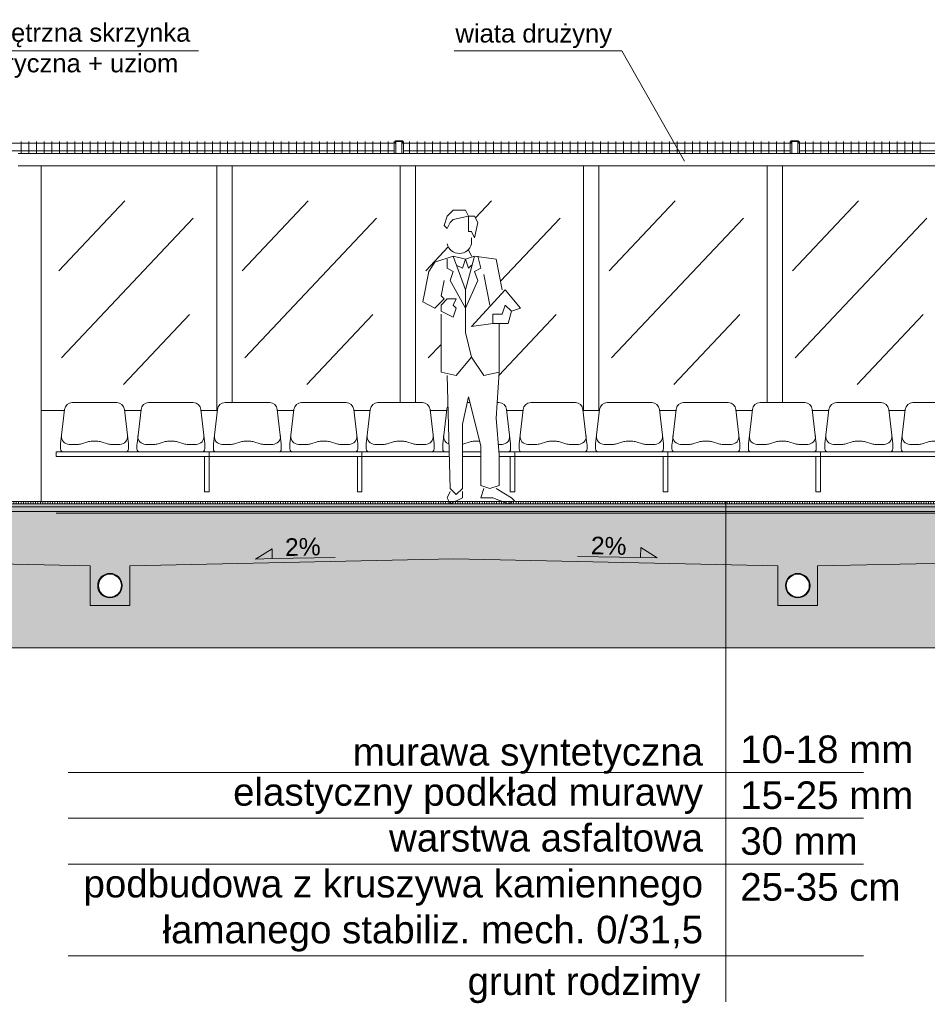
# Model space of a CAD drawing. Header units: millimetres. Extents: x 1962 to 3194, y -795 to -219.
# Tile 220 of 256: x 2656.82 to 2662.75, y -479.09 to -472.65. Entities that reach past the tile are written whole.
import ezdxf

# ---------------------------------------------------------------- set-up
doc = ezdxf.new("R2010")
doc.units = ezdxf.units.MM
doc.layers.get('Defpoints').update_dxf_attribs({"lineweight": 9})
for name, color, linetype, lineweight in [('A_elewacje kolorystyka', 252, 'Continuous', 9), ('A_flagi przekrojowe', 92, 'Continuous', 9), ('A_hatch przekroje', 125, 'Continuous', 9), ('A_koty wysokośc.', 53, 'Continuous', 9), ('A_ludzie', 53, 'Continuous', 9), ('A_obiekty trybuny', 126, 'Continuous', 9), ('A_ogrodzenie 2_4m', 45, 'Continuous', 9), ('A_przekrojowe', 42, 'Continuous', 9), ('A_widok', 142, 'Continuous', 9)]:
    doc.layers.add(name, color=color, linetype=linetype, lineweight=lineweight)
doc.styles.get("Standard").update_dxf_attribs({"font": 'arial.ttf'})

# ---------------------------------------------------------------- blocks, each defined once
blk = doc.blocks.new('zw$86DC')
at = {"layer": 'A_obiekty trybuny'}
for p, q in [((0.104, 0.7225), (0.396, 0.7225)), ((0.604, 0.7225), (0.896, 0.7225)), ((0.0281, 0.4529), (0.0543, 0.6783)), ((0.4719, 0.4529), (0.4457, 0.6783)), ((0.5281, 0.4529), (0.5543, 0.6783)), ((0.9719, 0.4529), (0.9457, 0.6783)), ((0.2131, 0.468), (0.1589, 0.452)), ((0.2728, 0.47), (0.2272, 0.47)), ((0.3411, 0.452), (0.2869, 0.468)), ((0.7131, 0.468), (0.6589, 0.452)), ((0.7728, 0.47), (0.7272, 0.47)), ((0.8411, 0.452), (0.7869, 0.468)), ((0, 0.4), (0, 0.37)), ((0, 0.4), (1, 0.4)), ((0.0278, 0.42), (0.0278, 0.4471)), ((0.4522, 0.4), (0.0478, 0.4)), ((0.1448, 0.45), (0.0839, 0.45)), ((0.4161, 0.45), (0.3552, 0.45)), ((0.4722, 0.42), (0.4722, 0.4471)), ((0.5278, 0.42), (0.5278, 0.4471)), ((0.5478, 0.4), (0.9522, 0.4)), ((0.9522, 0.4), (0.5478, 0.4)), ((0.6448, 0.45), (0.5839, 0.45)), ((0.9161, 0.45), (0.8552, 0.45)), ((0.9722, 0.42), (0.9722, 0.4471)), ((1, 0.4), (1, 0.1389)), ((0, 0.37), (1, 0.37)), ((0.97, 0.37), (0.97, 0.1389)), ((0.97, 0.1389), (1, 0.1389))]:
    blk.add_line(p, q, dxfattribs=at)
for centre, radius, start, end in [((0.104, 0.6725), 0.05, 90, 173.37566), ((0.396, 0.6725), 0.05, 6.62434, 90), ((0.604, 0.6725), 0.05, 90, 173.37566), ((0.896, 0.6725), 0.05, 6.62434, 90), ((0.0778, 0.4471), 0.05, 173.37566, 180), ((0.0839, 0.5), 0.05, 173.37566, 270), ((0.1448, 0.5), 0.05, 270, 286.38017), ((0.2272, 0.42), 0.05, 90, 106.38017), ((0.2728, 0.42), 0.05, 73.61983, 90), ((0.3552, 0.5), 0.05, 253.61983, 270), ((0.4161, 0.5), 0.05, 270, 6.62434), ((0.4222, 0.4471), 0.05, 0, 6.62434), ((0.5778, 0.4471), 0.05, 173.37566, 180), ((0.5839, 0.5), 0.05, 173.37566, 270), ((0.6448, 0.5), 0.05, 270, 286.38017), ((0.7272, 0.42), 0.05, 90, 106.38017), ((0.7728, 0.42), 0.05, 73.61983, 90), ((0.8552, 0.5), 0.05, 253.61983, 270), ((0.9161, 0.5), 0.05, 270, 6.62434), ((0.9222, 0.4471), 0.05, 0, 6.62434), ((0.0478, 0.42), 0.02, 180, 270), ((0.4522, 0.42), 0.02, 270, 360), ((0.5478, 0.42), 0.02, 180, 270), ((0.9522, 0.42), 0.02, 270, 360)]:
    blk.add_arc(centre, radius, start, end, dxfattribs=at)
at = {"layer": 'Defpoints'}
blk.add_line((1, 0), (0, 0), dxfattribs=at)
blk = doc.blocks.new('zw$572')
at = {"layer": 'A_koty wysokośc.'}
h = blk.add_hatch(color=256, dxfattribs=at)
h.dxf.hatch_style = 1
h.paths.add_polyline_path([(0.1205, 0.0716), (0, 0), (0.1205, 0)])
blk.add_line((0.1205, 0), (0.5785, 0), dxfattribs=at)
blk.add_lwpolyline([(0.1205, 0), (0.1205, 0.0716), (0, 0), (0.1205, 0)], close=True, dxfattribs=at)
blk = doc.blocks.new('zw$607D')
at = {"layer": 'A_hatch przekroje'}
h = blk.add_hatch(dxfattribs=at)
h.set_pattern_fill('LINE', color=256, scale=0.005, angle=114.97819, style=2)
h.set_pattern_definition([(90, (-163.449078, -3.115186), (-0.015875, -1e-15), [])])
h.paths.add_polyline_path([(-24.2693, 0.34), (-24.2692, 0.355), (-54.7694, 0.416), (-95.1692, 0.416), (-125.6693, 0.355), (-125.6693, 0.34), (-95.1693, 0.401), (-54.7693, 0.401)])
h = blk.add_hatch(color=251, dxfattribs=at)
h.dxf.hatch_style = 2
h.paths.add_polyline_path([(-24.2693, 0.34), (-24.2693, 0.32), (-54.7694, 0.381), (-95.1692, 0.381), (-125.6693, 0.32), (-125.6693, 0.34), (-95.1693, 0.401), (-54.7693, 0.401)])
h = blk.add_hatch(dxfattribs=at)
h.set_pattern_fill('EARTH2', color=256, scale=0.03, angle=69.97819, style=2)
h.set_pattern_definition([(225, (-78.4693, 4.5083), (1e-16, -1.077631), [0.3429, -0.4191]), (225, (-78.2268, 4.2658), (1e-16, -1.077631), [0.3429, -0.4191]), (225, (-78.2861, 4.3251), (1e-16, -1.077631), [0.35052, -0.41148]), (225, (-78.34535, 4.3843), (1e-16, -1.077631), [0.35052, -0.41148]), (225, (-78.4046, 4.4436), (1e-16, -1.077631), [0.35052, -0.41148]), (225, (-78.4046, 4.9824), (1e-16, -1.077631), [0.3429, -0.4191]), (225, (-78.34535, 4.92315), (1e-16, -1.077631), [0.3429, -0.4191]), (225, (-78.2861, 4.8639), (1e-16, -1.077631), [0.3429, -0.4191]), (225, (-78.2268, 4.8046), (1e-16, -1.077631), [0.3429, -0.4191]), (225, (-78.4693, 5.0471), (1e-16, -1.077631), [0.3429, -0.4191]), (315, (-78.98654, 4.5298), (1.077631, 0), [0.3429, -0.4191]), (315, (-78.7387, 4.7777), (1.077631, 0), [0.3429, -0.4191]), (315, (-78.80334, 4.713), (1.077631, 0), [0.3429, -0.4191]), (315, (-78.8626, 4.65374), (1.077631, 0), [0.3429, -0.4191]), (315, (-78.9219, 4.5945), (1.077631, 0), [0.3429, -0.4191]), (315, (-78.3831, 4.5945), (1.077631, 0), [0.35052, -0.41148]), (315, (-78.3238, 4.65374), (1.077631, 0), [0.35052, -0.41148]), (315, (-78.2645, 4.713), (1.077631, 0), [0.35052, -0.41148]), (315, (-78.1999, 4.7777), (1.077631, 0), [0.3429, -0.4191]), (315, (-78.4423, 4.5352), (1.077631, 0), [0.3429, -0.4191])])
h.paths.add_polyline_path([(-131.3806, -0.9503), (-128.5486, -0.9503), (-128.1695, -0.6713), (-127.4013, -0.6606), (-127.1193, -0.9285), (-126.3193, -0.9285), (-125.7914, -0.54), (-24.0282, -0.54), (-23.6193, -0.9285), (-22.8193, -0.9285), (-22.4739, -0.6743), (-5.3893, -1.0103), (-4.8842, -0.5), (-0.6149, -0.5), (-0.12, 0), (-5.9893, 0), (-5.9893, 0.02), (-6.0693, 0.02), (-6.0693, -0.03), (-6.2693, -0.03), (-6.2693, -0.11), (-6.0693, -0.11), (-6.0693, -0.16), (-6.0693, -0.28), (-6.0978, -0.2995), (-6.1093, -0.36), (-5.8893, -0.36), (-5.8893, -0.5003), (-6.2585, -0.5003), (-24.3693, -0.1369), (-24.3693, -0.04), (-24.1093, -0.04), (-24.1093, 0.09), (-24.2093, 0.24), (-24.2093, 0.34), (-24.2693, 0.34), (-24.2693, 0.24), (-24.3693, 0.09), (-24.3693, 0.0473), (-26.8255, -0.004), (-26.8255, -0.264), (-27.0855, -0.264), (-27.0855, -0.004), (-30.3119, 0.0634), (-33.5384, -0.004), (-33.5384, -0.264), (-33.7984, -0.264), (-33.7984, -0.004), (-35.9184, 0.0403), (-38.0384, -0.004), (-38.0384, -0.264), (-38.2984, -0.264), (-38.2984, -0.004), (-40.4184, 0.0403), (-42.5384, -0.004), (-42.5384, -0.264), (-42.7984, -0.264), (-42.7984, -0.004), (-44.9184, 0.0403), (-47.0384, -0.004), (-47.0384, -0.264), (-47.2984, -0.264), (-47.2984, -0.004), (-49.4184, 0.0403), (-51.5384, -0.004), (-51.5384, -0.264), (-51.7984, -0.264), (-51.7984, -0.004), (-53.9184, 0.0403), (-56.0384, -0.004), (-56.0384, -0.264), (-56.2984, -0.264), (-56.2984, -0.004), (-58.4184, 0.0403), (-60.5384, -0.004), (-60.5384, -0.264), (-60.7984, -0.264), (-60.7984, -0.004), (-62.9184, 0.0403), (-65.0384, -0.004), (-65.0384, -0.264), (-65.2984, -0.264), (-65.2984, -0.004), (-67.4184, 0.0403), (-69.5384, -0.004), (-69.5384, -0.264), (-69.7984, -0.264), (-69.7984, -0.004), (-71.9184, 0.0403), (-74.0384, -0.004), (-74.0384, -0.264), (-74.2984, -0.264), (-74.2984, -0.004), (-76.4184, 0.0403), (-78.5384, -0.004), (-78.5384, -0.264), (-78.7984, -0.264), (-78.7984, -0.004), (-80.9184, 0.0403), (-83.0384, -0.004), (-83.0384, -0.264), (-83.2984, -0.264), (-83.2984, -0.004), (-85.4184, 0.0403), (-87.5384, -0.004), (-87.5384, -0.264), (-87.7984, -0.264), (-87.7984, -0.004), (-89.9184, 0.0403), (-92.0384, -0.004), (-92.0384, -0.264), (-92.2984, -0.264), (-92.2984, -0.004), (-94.4184, 0.0403), (-96.5384, -0.004), (-96.5384, -0.264), (-96.7984, -0.264), (-96.7984, -0.004), (-98.9184, 0.0403), (-101.0384, -0.004), (-101.0384, -0.264), (-101.2984, -0.264), (-101.2984, -0.004), (-103.4184, 0.0403), (-105.5384, -0.004), (-105.5384, -0.264), (-105.7984, -0.264), (-105.7984, -0.004), (-107.9184, 0.0403), (-110.0384, -0.004), (-110.0384, -0.264), (-110.2984, -0.264), (-110.2984, -0.004), (-112.4184, 0.0403), (-114.5384, -0.004), (-114.5384, -0.264), (-114.7984, -0.264), (-114.7984, -0.004), (-116.9184, 0.0403), (-119.0384, -0.004), (-119.0384, -0.264), (-119.2984, -0.264), (-119.2984, -0.004), (-121.4184, 0.0403), (-123.5384, -0.004), (-123.5384, -0.264), (-123.7984, -0.264), (-123.7984, -0.004), (-125.5693, 0.033), (-125.5693, 0.09), (-125.6693, 0.24), (-125.6693, 0.34), (-125.7293, 0.34), (-125.7293, 0.24), (-125.8293, 0.09), (-125.8293, 0.0384), (-125.8293, -0.04), (-125.5693, -0.04), (-125.5693, -0.1369), (-128.1493, -0.1829), (-128.1493, -0.08), (-127.9293, -0.08), (-127.9408, -0.0195), (-127.9693, 0), (-127.9693, 0.3), (-128.0493, 0.3), (-128.0493, 0.27), (-132.6493, 0.27)])
h.paths.add_polyline_path([(-128.1493, -0.08), (-128.1093, 0.2), (-128.0493, 0.2), (-128.0493, 0), (-128.0493, -0.0195), (-127.9408, -0.0195), (-127.9293, -0.08)], flags=16)
h = blk.add_hatch(dxfattribs=at)
h.set_pattern_fill('CONC', color=256, scale=0.005, angle=324.97819, style=2)
h.set_pattern_definition([(300, (-163.31836, -3.17903), (0.10998523, 0.0635), [0, -0.127]), (300, (-163.35622, -3.20236), (0.10998523, 0.0635), [0, -0.127]), (300, (-163.29493, -3.17137), (0.10998523, 0.0635), [0, -0.127]), (278.1986, (-163.36204, -3.13386), (0.080514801, -0.393455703), [0.01367828, -0.67023767]), (156.8699, (-163.36009, -3.147398), (0.410470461, -0.202955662), [0.00635, -0.62865]), (70.6013, (-163.36593, -3.144904), (-0.342411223, -0.9309261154), [0.01170876, -1.15917332]), (146.5651, (-163.400083, -3.11623), (-0.173485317, 0.04648505), [0.00283985, -0.28114079]), (266.3099, (-163.402453, -3.114664), (0.017014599, -0.283470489), [0.00457911, -0.45332599]), (48.4349, (-163.402748, -3.119233), (0.156470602, 0.236985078), [0.00401612, -0.39759318]), (165, (-163.37044, -3.19297), (-0.10998526, -0.06350002), [0.0053881, -0.17421695]), (300, (-163.37565, -3.19157), (0.17348523, -0.04648523), [0.00762, -0.11938]), (75, (-163.37184, -3.19817), (-0.06350002, 0.10998526), [0.0053881, -0.17421695]), (191.5651, (-163.30767, -3.13913), (0.283470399, 0.017014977), [0.00401612, -0.39759318]), (300, (-163.3116, -3.13994), (0.17348523, -0.04648523), [0.00635, -0.12065]), (83.1301, (-163.30843, -3.145435), (0.0294704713, 0.4569556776), [0.00635, -0.62865]), (153.6901, (-163.340226, -3.080204), (0.236985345, -0.156470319), [0.00457911, -0.45332599]), (281.5651, (-163.34433, -3.078174), (-0.017014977, 0.283470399), [0.00803224, -0.39357706]), (66.8699, (-163.34272, -3.086043), (-0.202955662, -0.410470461), [0.00635, -0.62865]), (300, (-163.32621, -3.11464), (0.10998523, 0.0635), [0, -0.127]), (300, (-163.37195, -3.10145), (0.10998523, 0.0635), [0, -0.127]), (300, (-163.39487, -3.15574), (0.10998523, 0.0635), [0, -0.127]), (300, (-163.34363, -3.16576), (0.10998523, 0.0635), [0, -0.127]), (300, (-163.34334, -3.12306), (0.10998523, 0.0635), [0, -0.127]), (300, (-163.35401, -3.09696), (0.10998523, 0.0635), [0, -0.127]), (300, (-163.3549, -3.11067), (0.10998523, 0.0635), [0, -0.127]), (300, (-163.38383, -3.12151), (0.10998523, 0.0635), [0, -0.127]), (300, (-163.39467, -3.09258), (0.10998523, 0.0635), [0, -0.127]), (300, (-163.36874, -3.07907), (0.10998523, 0.0635), [0, -0.127]), (300, (-163.34645, -3.0618), (0.10998523, 0.0635), [0, -0.127]), (300, (-163.32237, -3.09336), (0.10998523, 0.0635), [0, -0.127]), (300, (-163.304, -3.11501), (0.10998523, 0.0635), [0, -0.127]), (300, (-163.28617, -3.15605), (0.10998523, 0.0635), [0, -0.127]), (300, (-163.33551, -3.14934), (0.10998523, 0.0635), [0, -0.127]), (300, (-163.32206, -3.12691), (0.10998523, 0.0635), [0, -0.127]), (300, (-163.36977, -3.16619), (0.10998523, 0.0635), [0, -0.127]), (300, (-163.39432, -3.13637), (0.10998523, 0.0635), [0, -0.127]), (300, (-163.39947, -3.18333), (0.10998523, 0.0635), [0, -0.127]), (300, (-163.41383, -3.14323), (0.10998523, 0.0635), [0, -0.127]), (300, (-163.43744, -3.10994), (0.10998523, 0.0635), [0, -0.127]), (300, (-163.43532, -3.12631), (0.10998523, 0.0635), [0, -0.127]), (300, (-163.41929, -3.11852), (0.10998523, 0.0635), [0, -0.127]), (300, (-163.39434, -3.20237), (0.10998523, 0.0635), [0, -0.127]), (300, (-163.34163, -3.18953), (0.10998523, 0.0635), [0, -0.127]), (300, (-163.31181, -3.16498), (0.10998523, 0.0635), [0, -0.127]), (300, (-163.42021, -3.16011), (0.10998523, 0.0635), [0, -0.127])])
h.paths.add_polyline_path([(-24.2693, 0.29), (-24.2693, 0.32), (-54.7694, 0.381), (-95.1692, 0.381), (-125.6693, 0.32), (-125.6692, 0.29), (-95.1693, 0.351), (-54.7693, 0.351)])
h = blk.add_hatch(dxfattribs=at)
h.set_pattern_fill('CONCRE', color=256, scale=0.008, angle=245.02181, style=2)
h.set_pattern_definition([(220.0436, (-78.46928, 3.991), (-0.0248279, -0.28629365), [0.0254, -0.1778]), (310.0436, (-78.46928, 3.991), (0.28629365, -0.0248279), [0.0254, -0.1778]), (355.0436, (-78.48872, 3.97466), (0.15556077, 0.1307329), [0.035921, -0.2514472]), (220.0436, (-78.41518, 3.88716), (-0.0248279, -0.28629365), [0.0254, -0.1778]), (265.0436, (-78.43308, 3.88871), (0.1307329, -0.15556077), [0.0179605, -0.2694077]), (355.0436, (-78.43308, 3.88871), (0.15556077, 0.1307329), [0.0179605, -0.2694077]), (220.0436, (-78.44084, 3.79924), (-0.0248279, -0.28629365), [0.035921, -0.167279]), (265.0436, (-78.44084, 3.79924), (0.1307329, -0.15556077), [0.0254, -0.2619682]), (355.0436, (-78.46834, 3.77613), (0.15556077, 0.1307329), [0.0254, -0.2619682]), (310.0436, (-78.54354, 3.86223), (0.28629365, -0.0248279), [0.0254, -0.1778]), (265.0436, (-78.54354, 3.86223), (0.1307329, -0.15556077), [0.0179605, -0.2694077]), (355.0436, (-78.5451, 3.84434), (0.15556077, 0.1307329), [0.0179605, -0.2694077]), (220.0436, (-78.45604, 3.93577), (-0.0248279, -0.28629365), [0.0127, -0.17018]), (220.0436, (-78.54003, 3.79883), (-0.0248279, -0.28629365), [0.0127, -0.17018]), (310.0436, (-78.47507, 3.82024), (0.28629365, -0.0248279), [0.0127, -0.17018]), (355.0436, (-78.56805, 3.8914), (0.15556077, 0.1307329), [0.0179605, -0.2694077]), (355.0436, (-78.41012, 3.84165), (0.15556077, 0.1307329), [0.0179605, -0.2694077]), (265.0436, (-78.4993, 3.87868), (0.1307329, -0.15556077), [0.0179605, -0.2694077]), (310.0436, (-78.5064, 3.92662), (0.28629365, -0.0248279), [0.003175, -0.200025]), (310.0436, (-78.45855, 3.85486), (0.28629365, -0.0248279), [0.003175, -0.200025]), (310.0436, (-78.509, 3.76684), (0.28629365, -0.0248279), [0.003175, -0.200025]), (310.0436, (-78.58088, 3.84744), (0.28629365, -0.0248279), [0.003175, -0.200025])])
h.paths.add_polyline_path([(-125.6693, 0.24), (-125.6693, 0.29), (-95.1693, 0.351), (-54.7693, 0.351), (-24.2693, 0.29), (-24.2693, 0.24), (-24.3693, 0.09), (-24.3693, 0.0473), (-26.8255, -0.004), (-26.8255, -0.264), (-27.0855, -0.264), (-27.0855, -0.004), (-30.3119, 0.0634), (-33.5384, -0.004), (-33.5384, -0.264), (-33.7984, -0.264), (-33.7984, -0.004), (-35.9184, 0.0403), (-38.0384, -0.004), (-38.0384, -0.264), (-38.2984, -0.264), (-38.2984, -0.004), (-40.4184, 0.0403), (-42.5384, -0.004), (-42.5384, -0.264), (-42.7984, -0.264), (-42.7984, -0.004), (-44.9184, 0.0403), (-47.0384, -0.004), (-47.0384, -0.264), (-47.2984, -0.264), (-47.2984, -0.004), (-49.4184, 0.0403), (-51.5384, -0.004), (-51.5384, -0.264), (-51.7984, -0.264), (-51.7984, -0.004), (-53.9184, 0.0403), (-56.0384, -0.004), (-56.0384, -0.264), (-56.2984, -0.264), (-56.2984, -0.004), (-58.4184, 0.0403), (-60.5384, -0.004), (-60.5384, -0.264), (-60.7984, -0.264), (-60.7984, -0.004), (-62.9184, 0.0403), (-65.0384, -0.004), (-65.0384, -0.264), (-65.2984, -0.264), (-65.2984, -0.004), (-67.4184, 0.0403), (-69.5384, -0.004), (-69.5384, -0.264), (-69.7984, -0.264), (-69.7984, -0.004), (-71.9184, 0.0403), (-74.0384, -0.004), (-74.0384, -0.264), (-74.2984, -0.264), (-74.2984, -0.004), (-76.4184, 0.0403), (-78.5384, -0.004), (-78.5384, -0.264), (-78.7984, -0.264), (-78.7984, -0.004), (-80.9184, 0.0403), (-83.0384, -0.004), (-83.0384, -0.264), (-83.2984, -0.264), (-83.2984, -0.004), (-85.4184, 0.0403), (-87.5384, -0.004), (-87.5384, -0.264), (-87.7984, -0.264), (-87.7984, -0.004), (-89.9184, 0.0403), (-92.0384, -0.004), (-92.0384, -0.264), (-92.2984, -0.264), (-92.2984, -0.004), (-94.4184, 0.0403), (-96.5384, -0.004), (-96.5384, -0.264), (-96.7984, -0.264), (-96.7984, -0.004), (-98.9184, 0.0403), (-101.0384, -0.004), (-101.0384, -0.264), (-101.2984, -0.264), (-101.2984, -0.004), (-103.4184, 0.0403), (-105.5384, -0.004), (-105.5384, -0.264), (-105.7984, -0.264), (-105.7984, -0.004), (-107.9184, 0.0403), (-110.0384, -0.004), (-110.0384, -0.264), (-110.2984, -0.264), (-110.2984, -0.004), (-112.4184, 0.0403), (-114.5384, -0.004), (-114.5384, -0.264), (-114.7984, -0.264), (-114.7984, -0.004), (-116.9184, 0.0403), (-119.0384, -0.004), (-119.0384, -0.264), (-119.2984, -0.264), (-119.2984, -0.004), (-121.4184, 0.0403), (-123.5384, -0.004), (-123.5384, -0.264), (-123.7984, -0.264), (-123.7984, -0.004), (-125.5693, 0.033), (-125.5693, 0.09)])
h.paths.add_polyline_path([(-65.0958, -0.1002, 1), (-65.2409, -0.1678, 1)], flags=16)
edge = h.paths.add_edge_path()
edge.add_arc((-26.9555, -0.134), 0.08, 24.97819, 384.97819)
edge = h.paths.add_edge_path()
edge.add_arc((-33.6684, -0.134), 0.08, 24.97819, 384.97819)
edge = h.paths.add_edge_path()
edge.add_arc((-38.1684, -0.134), 0.08, 24.97819, 384.97819)
edge = h.paths.add_edge_path()
edge.add_arc((-42.6684, -0.134), 0.08, 24.97819, 384.97819)
edge = h.paths.add_edge_path()
edge.add_arc((-47.1684, -0.134), 0.08, 24.97819, 384.97819)
edge = h.paths.add_edge_path()
edge.add_arc((-51.6684, -0.134), 0.08, 24.97819, 384.97819)
edge = h.paths.add_edge_path()
edge.add_arc((-56.1684, -0.134), 0.08, 24.97819, 384.97819)
edge = h.paths.add_edge_path()
edge.add_arc((-60.6684, -0.134), 0.08, 24.97819, 384.97819)
edge = h.paths.add_edge_path()
edge.add_arc((-65.1684, -0.134), 0.08, 24.97819, 384.97819)
edge = h.paths.add_edge_path()
edge.add_arc((-69.6684, -0.134), 0.08, 24.97819, 384.97819)
edge = h.paths.add_edge_path()
edge.add_arc((-74.1684, -0.134), 0.08, 24.97819, 384.97819)
edge = h.paths.add_edge_path()
edge.add_arc((-78.6684, -0.134), 0.08, 24.97819, 384.97819)
edge = h.paths.add_edge_path()
edge.add_arc((-83.1684, -0.134), 0.08, 24.97819, 384.97819)
edge = h.paths.add_edge_path()
edge.add_arc((-87.6684, -0.134), 0.08, 24.97819, 384.97819)
edge = h.paths.add_edge_path()
edge.add_arc((-92.1684, -0.134), 0.08, 24.97819, 384.97819)
edge = h.paths.add_edge_path()
edge.add_arc((-96.6684, -0.134), 0.08, 24.97819, 384.97819)
edge = h.paths.add_edge_path()
edge.add_arc((-101.1684, -0.134), 0.08, 24.97819, 384.97819)
edge = h.paths.add_edge_path()
edge.add_arc((-105.6684, -0.134), 0.08, 24.97819, 384.97819)
edge = h.paths.add_edge_path()
edge.add_arc((-110.1684, -0.134), 0.08, 24.97819, 384.97819)
edge = h.paths.add_edge_path()
edge.add_arc((-114.6684, -0.134), 0.08, 24.97819, 384.97819)
edge = h.paths.add_edge_path()
edge.add_arc((-119.1684, -0.134), 0.08, 24.97819, 384.97819)
edge = h.paths.add_edge_path()
edge.add_arc((-123.6684, -0.134), 0.08, 24.97819, 384.97819)
at = {"layer": 'A_flagi przekrojowe'}
for p, q in [((-65.638, 0.416), (-65.638, -2.8553)), ((-64.738, -1.3553), (-69.9421, -1.3553)), ((-64.738, -1.6553), (-69.9421, -1.6553)), ((-64.738, -1.9553), (-69.9421, -1.9553)), ((-64.738, -2.5553), (-69.9421, -2.5553))]:
    blk.add_line(p, q, dxfattribs=at)
for points in [[(-71.9044, 1.0781), (-70.7824, 3.3634), (-69.0893, 3.3634)], [(-65.9103, 2.6427), (-66.3197, 3.3634), (-67.4157, 3.3634)]]:
    blk.add_lwpolyline(points, dxfattribs=at)
at = {"layer": 'A_hatch przekroje'}
blk.add_line((-95.1692, 0.416), (-54.7694, 0.416), dxfattribs=at)
blk.add_lwpolyline([(-132.6493, 0.27), (-131.3806, -0.9503), (-128.5486, -0.9503), (-128.1695, -0.6713), (-127.4013, -0.6606), (-127.1193, -0.9285), (-126.3193, -0.9285), (-125.7914, -0.54), (-24.0282, -0.54), (-23.6193, -0.9285), (-22.8193, -0.9285), (-22.4739, -0.6743), (-5.3893, -1.0103), (-4.8842, -0.5), (-0.6149, -0.5), (-0.12, 0)], dxfattribs=at)
at = {"layer": 'A_ludzie'}
for p, q in [((-67.4223, 2.321), (-67.4623, 2.281)), ((-67.3423, 2.321), (-67.4223, 2.321)), ((-67.3223, 2.281), (-67.3423, 2.321)), ((-67.4623, 2.281), (-67.4823, 2.221)), ((-67.4423, 2.241), (-67.4223, 2.261)), ((-67.4223, 2.261), (-67.3223, 2.281)), ((-67.3223, 2.181), (-67.3223, 2.281)), ((-67.3223, 2.281), (-67.2823, 2.281)), ((-67.2823, 2.281), (-67.2623, 2.241)), ((-67.4823, 2.221), (-67.4623, 2.201)), ((-67.4623, 2.201), (-67.4423, 2.241)), ((-67.2623, 2.241), (-67.2823, 2.141)), ((-67.3023, 2.181), (-67.3223, 2.181)), ((-67.2823, 2.141), (-67.3023, 2.181)), ((-67.3023, 2.101), (-67.3023, 2.141)), ((-67.3223, 2.061), (-67.3023, 2.021)), ((-67.4223, 2.021), (-67.5423, 1.981)), ((-67.4623, 2.001), (-67.4623, 1.941)), ((-67.4223, 2.021), (-67.3423, 2.001)), ((-67.4223, 2.021), (-67.3423, 1.801)), ((-67.3423, 2.001), (-67.3623, 1.941)), ((-67.3423, 2.001), (-67.2823, 2.021)), ((-67.3423, 1.801), (-67.2823, 2.021)), ((-67.3423, 2.001), (-67.3223, 1.941)), ((-67.2823, 2.021), (-67.1423, 2.001)), ((-67.2423, 1.941), (-67.2623, 2.021)), ((-67.1423, 2.001), (-67.1023, 1.801)), ((-67.5423, 1.981), (-67.5823, 1.921)), ((-67.4623, 1.941), (-67.4223, 1.921)), ((-67.3623, 1.941), (-67.4023, 1.961)), ((-67.3223, 1.941), (-67.3023, 1.961)), ((-67.2823, 1.921), (-67.2423, 1.941)), ((-67.5823, 1.921), (-67.6223, 1.721)), ((-67.4223, 1.921), (-67.4423, 1.861)), ((-67.2623, 1.861), (-67.2823, 1.921)), ((-67.2223, 1.901), (-67.1823, 1.701)), ((-67.5023, 1.761), (-67.4823, 1.861)), ((-67.4423, 1.861), (-67.3423, 1.681)), ((-67.3423, 1.681), (-67.2623, 1.861)), ((-67.5423, 1.681), (-67.4823, 1.741)), ((-67.4823, 1.741), (-67.5023, 1.761)), ((-67.4623, 1.741), (-67.5023, 1.701)), ((-67.4023, 1.741), (-67.4623, 1.741)), ((-67.4223, 1.701), (-67.4023, 1.741)), ((-67.3423, 1.801), (-67.3423, 1.521)), ((-67.0823, 1.801), (-67.3023, 1.561)), ((-66.9823, 1.681), (-67.0823, 1.801)), ((-67.6223, 1.721), (-67.5423, 1.681)), ((-67.5023, 1.701), (-67.5023, 1.661)), ((-67.4023, 1.681), (-67.4223, 1.701)), ((-67.4223, 1.621), (-67.4023, 1.681)), ((-67.1023, 1.641), (-67.0823, 1.701)), ((-67.0823, 1.701), (-67.0423, 1.661)), ((-67.0423, 1.661), (-66.9823, 1.681)), ((-67.5023, 1.661), (-67.4223, 1.621)), ((-67.5023, 1.261), (-67.5023, 1.641)), ((-67.1023, 1.641), (-67.1623, 1.641)), ((-67.1623, 1.581), (-67.1623, 1.641)), ((-67.0423, 1.661), (-67.0623, 1.581)), ((-67.3023, 1.561), (-67.1623, 1.581)), ((-67.0623, 1.581), (-67.1623, 1.581)), ((-67.1223, 1.581), (-67.1223, 1.421)), ((-67.3423, 1.521), (-67.3023, 1.361)), ((-67.1223, 1.421), (-67.1223, 1.361)), ((-67.4023, 1.241), (-67.3023, 1.361)), ((-67.3023, 1.361), (-67.2223, 1.241)), ((-67.1223, 1.261), (-67.1223, 1.361)), ((-67.5023, 1.261), (-67.4023, 1.241)), ((-67.4423, 0.501), (-67.4623, 1.241)), ((-67.2223, 1.241), (-67.1223, 1.261)), ((-67.1423, 0.961), (-67.1223, 1.261)), ((-67.3223, 1.101), (-67.3623, 0.921)), ((-67.2423, 0.781), (-67.3223, 1.101)), ((-67.3623, 0.921), (-67.3623, 0.501)), ((-67.1223, 0.721), (-67.1423, 0.961)), ((-67.2423, 0.521), (-67.2423, 0.781)), ((-67.1223, 0.521), (-67.1223, 0.721)), ((-67.2423, 0.521), (-67.1823, 0.501)), ((-67.1823, 0.501), (-67.1223, 0.521)), ((-67.4423, 0.481), (-67.4623, 0.441)), ((-67.4023, 0.461), (-67.4423, 0.501)), ((-67.3623, 0.501), (-67.4023, 0.461)), ((-67.3623, 0.441), (-67.3623, 0.481)), ((-67.2223, 0.501), (-67.2423, 0.441)), ((-67.0423, 0.441), (-67.1423, 0.501)), ((-67.4623, 0.441), (-67.4423, 0.401)), ((-67.4423, 0.401), (-67.3623, 0.441)), ((-67.2423, 0.441), (-67.1823, 0.441)), ((-67.1823, 0.441), (-67.1623, 0.441)), ((-67.1623, 0.441), (-67.0623, 0.401)), ((-67.0623, 0.401), (-67.0223, 0.421)), ((-67.0223, 0.421), (-67.0423, 0.441))]:
    blk.add_line(p, q, dxfattribs=at)
blk.add_arc((-67.3823, 2.121), 0.0825, 194.03624, 345.96376, dxfattribs=at)
at = {"layer": 'A_obiekty trybuny'}
for p, q in [((-69.5715, 2.3822), (-70.0027, 1.925)), ((-68.3715, 2.3822), (-68.8027, 1.925)), ((-67.1715, 2.3822), (-67.277, 2.2704)), ((-65.9715, 2.3822), (-66.4027, 1.925)), ((-64.7715, 2.3822), (-65.2027, 1.925)), ((-69.1236, 2.2691), (-69.986, 1.3546)), ((-67.9236, 2.2691), (-68.786, 1.3546)), ((-66.7236, 2.2691), (-67.1133, 1.8559)), ((-65.5236, 2.2691), (-66.386, 1.3546)), ((-64.3236, 2.2691), (-65.186, 1.3546)), ((-67.4549, 2.0818), (-67.6027, 1.925)), ((-69.1483, 1.6388), (-69.5795, 1.1815)), ((-67.9483, 1.6388), (-68.3795, 1.1815)), ((-66.7483, 1.6388), (-67.1237, 1.2407)), ((-65.5483, 1.6388), (-65.9795, 1.1815)), ((-64.3483, 1.6388), (-64.7795, 1.1815)), ((-67.5023, 1.4434), (-67.586, 1.3546)), ((-67.9153, 1.0625), (-67.6232, 1.0625)), ((-67.3309, 1.0625), (-67.3127, 1.0625)), ((-67.1356, 1.0625), (-67.1232, 1.0625)), ((-67.9912, 0.7929), (-67.965, 1.0183)), ((-67.5474, 0.7929), (-67.5736, 1.0183)), ((-67.4912, 0.7929), (-67.465, 1.0183)), ((-67.0474, 0.7929), (-67.0736, 1.0183)), ((-67.9915, 0.76), (-67.9915, 0.7871)), ((-67.8745, 0.79), (-67.9354, 0.79)), ((-67.8062, 0.808), (-67.8604, 0.792)), ((-67.7465, 0.81), (-67.7921, 0.81)), ((-67.6781, 0.792), (-67.7324, 0.808)), ((-67.6032, 0.79), (-67.664, 0.79)), ((-67.5471, 0.76), (-67.5471, 0.7871)), ((-67.4915, 0.76), (-67.4915, 0.7871)), ((-67.3062, 0.808), (-67.3604, 0.792)), ((-67.2496, 0.81), (-67.2921, 0.81)), ((-67.1032, 0.79), (-67.1281, 0.79)), ((-67.0471, 0.76), (-67.0471, 0.7871)), ((-68.0193, 0.74), (-68.0193, 0.71)), ((-68.0193, 0.74), (-67.4488, 0.74)), ((-68.0193, 0.71), (-67.448, 0.71)), ((-67.5671, 0.74), (-67.9715, 0.74)), ((-67.4715, 0.74), (-67.4488, 0.74)), ((-67.4488, 0.74), (-67.4715, 0.74)), ((-67.3623, 0.74), (-67.2423, 0.74)), ((-67.2423, 0.74), (-67.3623, 0.74)), ((-67.3623, 0.74), (-67.2423, 0.74)), ((-67.3623, 0.71), (-67.2423, 0.71)), ((-67.1239, 0.74), (-67.0671, 0.74)), ((-67.0671, 0.74), (-67.1239, 0.74)), ((-67.1239, 0.74), (-67.0193, 0.74)), ((-67.1223, 0.71), (-67.0193, 0.71)), ((-67.0493, 0.71), (-67.0493, 0.4789)), ((-67.0193, 0.74), (-67.0193, 0.4789)), ((-67.0493, 0.4789), (-67.0193, 0.4789))]:
    blk.add_line(p, q, dxfattribs=at)
for centre, radius, start, end in [((-67.9153, 1.0125), 0.05, 90, 173.37566), ((-67.6232, 1.0125), 0.05, 6.62434, 90), ((-67.4153, 1.0125), 0.05, 146.27125, 173.37566), ((-67.1232, 1.0125), 0.05, 6.62434, 90), ((-67.9354, 0.84), 0.05, 173.37566, 270), ((-67.6032, 0.84), 0.05, 270, 6.62434), ((-67.4354, 0.84), 0.05, 173.37566, 252.73245), ((-67.1032, 0.84), 0.05, 270, 6.62434), ((-67.9415, 0.7871), 0.05, 173.37566, 180), ((-67.8745, 0.84), 0.05, 270, 286.38017), ((-67.7921, 0.76), 0.05, 90, 106.38017), ((-67.7465, 0.76), 0.05, 73.61983, 90), ((-67.664, 0.84), 0.05, 253.61983, 270), ((-67.5971, 0.7871), 0.05, 0, 6.62434), ((-67.4415, 0.7871), 0.05, 173.37566, 180), ((-67.3745, 0.84), 0.05, 284.10523, 286.38017), ((-67.2921, 0.76), 0.05, 90, 106.38017), ((-67.0971, 0.7871), 0.05, 0, 6.62434), ((-67.9715, 0.76), 0.02, 180, 270), ((-67.5671, 0.76), 0.02, 270, 360), ((-67.4715, 0.76), 0.02, 180, 270), ((-67.0671, 0.76), 0.02, 270, 360)]:
    blk.add_arc(centre, radius, start, end, dxfattribs=at)
at = {"layer": 'A_ogrodzenie 2_4m'}
for p, q in [((-70.2482, 2.691), (-70.2482, 2.77)), ((-70.1982, 2.691), (-70.1982, 2.77)), ((-70.1482, 2.691), (-70.1482, 2.77)), ((-70.0982, 2.691), (-70.0982, 2.77)), ((-70.0482, 2.691), (-70.0482, 2.77)), ((-69.9982, 2.691), (-69.9982, 2.77)), ((-69.9482, 2.691), (-69.9482, 2.77)), ((-69.8982, 2.691), (-69.8982, 2.77)), ((-69.8482, 2.691), (-69.8482, 2.77)), ((-69.7982, 2.691), (-69.7982, 2.77)), ((-69.7482, 2.691), (-69.7482, 2.77)), ((-69.6982, 2.691), (-69.6982, 2.77)), ((-69.6482, 2.691), (-69.6482, 2.77)), ((-69.5982, 2.691), (-69.5982, 2.77)), ((-69.5482, 2.691), (-69.5482, 2.77)), ((-69.4982, 2.691), (-69.4982, 2.77)), ((-69.4482, 2.691), (-69.4482, 2.77)), ((-69.3982, 2.691), (-69.3982, 2.77)), ((-69.3482, 2.691), (-69.3482, 2.77)), ((-69.2982, 2.691), (-69.2982, 2.77)), ((-69.2482, 2.691), (-69.2482, 2.77)), ((-69.1982, 2.691), (-69.1982, 2.77)), ((-69.1482, 2.691), (-69.1482, 2.77)), ((-69.0982, 2.691), (-69.0982, 2.77)), ((-69.0482, 2.691), (-69.0482, 2.77)), ((-68.9982, 2.691), (-68.9982, 2.77)), ((-68.9482, 2.691), (-68.9482, 2.77)), ((-68.8982, 2.691), (-68.8982, 2.77)), ((-68.8482, 2.691), (-68.8482, 2.77)), ((-68.7982, 2.691), (-68.7982, 2.77)), ((-68.7482, 2.691), (-68.7482, 2.77)), ((-68.6982, 2.691), (-68.6982, 2.77)), ((-68.6482, 2.691), (-68.6482, 2.77)), ((-68.5982, 2.691), (-68.5982, 2.77)), ((-68.5482, 2.691), (-68.5482, 2.77)), ((-68.4982, 2.691), (-68.4982, 2.77)), ((-68.4482, 2.691), (-68.4482, 2.77)), ((-68.3982, 2.691), (-68.3982, 2.77)), ((-68.3482, 2.691), (-68.3482, 2.77)), ((-68.2982, 2.691), (-68.2982, 2.77)), ((-68.2482, 2.691), (-68.2482, 2.77)), ((-68.1982, 2.691), (-68.1982, 2.77)), ((-68.1482, 2.691), (-68.1482, 2.77)), ((-68.0982, 2.691), (-68.0982, 2.77)), ((-68.0482, 2.691), (-68.0482, 2.77)), ((-67.9982, 2.691), (-67.9982, 2.77)), ((-67.9482, 2.691), (-67.9482, 2.77)), ((-67.8982, 2.691), (-67.8982, 2.77)), ((-67.8482, 2.691), (-67.8482, 2.77)), ((-67.8082, 2.691), (-67.8082, 2.77)), ((-67.7482, 2.691), (-67.7482, 2.77)), ((-67.7082, 2.691), (-67.7082, 2.77)), ((-67.6582, 2.691), (-67.6582, 2.77)), ((-67.6082, 2.691), (-67.6082, 2.77)), ((-67.5582, 2.691), (-67.5582, 2.77)), ((-67.5082, 2.691), (-67.5082, 2.77)), ((-67.4582, 2.691), (-67.4582, 2.77)), ((-67.4082, 2.691), (-67.4082, 2.77)), ((-67.3582, 2.691), (-67.3582, 2.77)), ((-67.3082, 2.691), (-67.3082, 2.77)), ((-67.2582, 2.691), (-67.2582, 2.77)), ((-67.2082, 2.691), (-67.2082, 2.77)), ((-67.1582, 2.691), (-67.1582, 2.77)), ((-67.1082, 2.691), (-67.1082, 2.77)), ((-67.0582, 2.691), (-67.0582, 2.77)), ((-67.0082, 2.691), (-67.0082, 2.77)), ((-66.9582, 2.691), (-66.9582, 2.77)), ((-66.9082, 2.691), (-66.9082, 2.77)), ((-66.8582, 2.691), (-66.8582, 2.77)), ((-66.8082, 2.691), (-66.8082, 2.77)), ((-66.7582, 2.691), (-66.7582, 2.77)), ((-66.7082, 2.691), (-66.7082, 2.77)), ((-66.6582, 2.691), (-66.6582, 2.77)), ((-66.6082, 2.691), (-66.6082, 2.77)), ((-66.5582, 2.691), (-66.5582, 2.77)), ((-66.5082, 2.691), (-66.5082, 2.77)), ((-66.4582, 2.691), (-66.4582, 2.77)), ((-66.4082, 2.691), (-66.4082, 2.77)), ((-66.3582, 2.691), (-66.3582, 2.77)), ((-66.3082, 2.691), (-66.3082, 2.77)), ((-66.2582, 2.691), (-66.2582, 2.77)), ((-66.2082, 2.691), (-66.2082, 2.77)), ((-66.1582, 2.691), (-66.1582, 2.77)), ((-66.1082, 2.691), (-66.1082, 2.77)), ((-66.0582, 2.691), (-66.0582, 2.77)), ((-66.0082, 2.691), (-66.0082, 2.77)), ((-65.9582, 2.691), (-65.9582, 2.77)), ((-65.9082, 2.691), (-65.9082, 2.77)), ((-65.8582, 2.691), (-65.8582, 2.77)), ((-65.8082, 2.691), (-65.8082, 2.77)), ((-65.7582, 2.691), (-65.7582, 2.77)), ((-65.7082, 2.691), (-65.7082, 2.77)), ((-65.6582, 2.691), (-65.6582, 2.77)), ((-65.6082, 2.691), (-65.6082, 2.77)), ((-65.5582, 2.691), (-65.5582, 2.77)), ((-65.5082, 2.691), (-65.5082, 2.77)), ((-65.4582, 2.691), (-65.4582, 2.77)), ((-65.4082, 2.691), (-65.4082, 2.77)), ((-65.3582, 2.691), (-65.3582, 2.77)), ((-65.3082, 2.691), (-65.3082, 2.77)), ((-65.2582, 2.691), (-65.2582, 2.77)), ((-65.2182, 2.691), (-65.2182, 2.77)), ((-65.1582, 2.691), (-65.1582, 2.77)), ((-65.1182, 2.691), (-65.1182, 2.77)), ((-65.0682, 2.691), (-65.0682, 2.77)), ((-65.0182, 2.691), (-65.0182, 2.77)), ((-64.9682, 2.691), (-64.9682, 2.77)), ((-64.9182, 2.691), (-64.9182, 2.77)), ((-64.8682, 2.691), (-64.8682, 2.77)), ((-64.8182, 2.691), (-64.8182, 2.77)), ((-64.7682, 2.691), (-64.7682, 2.77)), ((-64.7182, 2.691), (-64.7182, 2.77)), ((-64.6682, 2.691), (-64.6682, 2.77)), ((-64.6182, 2.691), (-64.6182, 2.77)), ((-64.5682, 2.691), (-64.5682, 2.77)), ((-64.5182, 2.691), (-64.5182, 2.77)), ((-64.4682, 2.691), (-64.4682, 2.77)), ((-64.4182, 2.691), (-64.4182, 2.77)), ((-64.3682, 2.691), (-64.3682, 2.77)), ((-70.3382, 2.76), (-67.8082, 2.76)), ((-70.3382, 2.71), (-67.8082, 2.71)), ((-67.7482, 2.76), (-65.2182, 2.76)), ((-67.7482, 2.71), (-65.2182, 2.71)), ((-65.1582, 2.76), (-62.6282, 2.76)), ((-65.1582, 2.71), (-62.6282, 2.71))]:
    blk.add_line(p, q, dxfattribs=at)
for points in [[(-67.7532, 2.76), (-67.7582, 2.76), (-67.7582, 2.77), (-67.7982, 2.77), (-67.7982, 2.76), (-67.8032, 2.76), (-67.8032, 2.775), (-67.7532, 2.775)], [(-65.1632, 2.76), (-65.1682, 2.76), (-65.1682, 2.77), (-65.2082, 2.77), (-65.2082, 2.76), (-65.2132, 2.76), (-65.2132, 2.775), (-65.1632, 2.775)]]:
    blk.add_lwpolyline(points, close=True, dxfattribs=at)
for points in [[(-67.7582, 2.691), (-67.7582, 2.77), (-67.7982, 2.77), (-67.7982, 2.691)], [(-65.1682, 2.691), (-65.1682, 2.77), (-65.2082, 2.77), (-65.2082, 2.691)]]:
    blk.add_lwpolyline(points, dxfattribs=at)
at = {"layer": 'A_przekrojowe'}
for p, q in [((-95.1693, 0.401), (-54.7693, 0.401)), ((-95.1693, 0.351), (-54.7693, 0.351)), ((-95.1692, 0.381), (-54.7694, 0.381)), ((-69.7984, -0.004), (-71.9184, 0.0403)), ((-69.5384, -0.004), (-67.4184, 0.0403)), ((-65.2984, -0.004), (-67.4184, 0.0403)), ((-65.0384, -0.004), (-62.9184, 0.0403)), ((-69.7984, -0.004), (-69.7984, -0.264)), ((-69.5384, -0.004), (-69.5384, -0.264)), ((-65.2984, -0.004), (-65.2984, -0.264)), ((-65.0384, -0.004), (-65.0384, -0.264)), ((-69.7984, -0.264), (-69.5384, -0.264)), ((-65.2984, -0.264), (-65.0384, -0.264))]:
    blk.add_line(p, q, dxfattribs=at)
for centre, radius in [((-69.6684, -0.134), 0.08), ((-69.6684, -0.134), 0.075), ((-65.1684, -0.134), 0.08), ((-65.1684, -0.134), 0.075)]:
    blk.add_circle(centre, radius, dxfattribs=at)
at = {"layer": 'A_widok'}
for p, q in [((-70.2693, 2.691), (-62.7693, 2.691)), ((-70.2693, 2.611), (-62.7693, 2.611)), ((-70.1193, 0.411), (-70.1193, 2.611)), ((-68.9693, 1.011), (-68.9693, 2.611)), ((-68.8693, 1.0625), (-68.8693, 2.611)), ((-67.7693, 1.0625), (-67.7693, 2.611)), ((-67.6693, 1.0625), (-67.6693, 2.611)), ((-66.5693, 1.011), (-66.5693, 2.611)), ((-66.4693, 1.011), (-66.4693, 2.611)), ((-65.3693, 1.0625), (-65.3693, 2.611)), ((-65.2693, 1.0625), (-65.2693, 2.611)), ((-69.9658, 1.011), (-70.1193, 1.011)), ((-69.4658, 1.011), (-69.5727, 1.011)), ((-68.9658, 1.011), (-69.0727, 1.011)), ((-68.4658, 1.011), (-68.5727, 1.011)), ((-67.9658, 1.011), (-68.0727, 1.011)), ((-67.4658, 1.011), (-67.5727, 1.011)), ((-66.9658, 1.011), (-67.0727, 1.011)), ((-66.4658, 1.011), (-66.5727, 1.011)), ((-65.9658, 1.011), (-66.0727, 1.011)), ((-65.4658, 1.011), (-65.5727, 1.011)), ((-64.9658, 1.011), (-65.0727, 1.011)), ((-64.4658, 1.011), (-64.5727, 1.011))]:
    blk.add_line(p, q, dxfattribs=at)
at = {"layer": 'Defpoints'}
blk.add_line((-67.0193, 0.34), (-68.0193, 0.34), dxfattribs=at)
at = {"layer": 'A_koty wysokośc.'}
for p, xscale, yscale, zscale, rotation in [((-68.7151, 0.0402), 0.8999999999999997, 0.8999999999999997, 0.8999999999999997, 1.16405013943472), ((-66.0879, 0.048), -0.8999999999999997, 0.8999999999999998, 0.8999999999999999, 358.9583733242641)]:
    blk.add_blockref('zw$572', p, dxfattribs=dict(at, xscale=xscale, yscale=yscale, zscale=zscale, rotation=rotation))
at = {"layer": 'A_obiekty trybuny'}
for p in [(-70.0193, 0.34), (-69.0193, 0.34), (-67.0193, 0.34), (-66.0193, 0.34), (-65.0193, 0.34)]:
    blk.add_blockref('zw$86DC', p, dxfattribs=at)
at = {"layer": 'A_flagi przekrojowe'}
for s, insert, char_height, width, attachment_point in [('zewnętrzna skrzynka\\Pelektryczna + uziom', (-70.7066, 3.5426), 0.12, 1.738062, 1), ('wiata drużyny', (-67.4082, 3.5373), 0.12, 1.56031, 1), ('10-18 mm', (-65.5448, -1.2053), 0.18, 1.453229, 4), ('murawa syntetyczna', (-65.788, -1.1303), 0.18, 4.102936, 3), ('elastyczny podkład murawy', (-65.788, -1.3928), 0.18, 4.213169, 3), ('15-25 mm', (-65.5448, -1.5053), 0.18, 1.453229, 4), ('warstwa asfaltowa', (-65.788, -1.6928), 0.18, 5.710195, 3), ('30 mm', (-65.5448, -1.8053), 0.18, 1.453229, 4), ('podbudowa z kruszywa kamiennego \\P{\\fArial|b0|i0|c0|p34;\\W7.17750; }łamanego stabiliz. mech. 0/31,5', (-65.788, -1.9928), 0.18, 5.710195, 3), ('25-35 cm', (-65.5448, -2.1053), 0.18, 1.453229, 4), ('{\\fArial|b0|i0|c0|p34;\\W9.15439;      }grunt rodzimy', (-71.1654, -2.6303), 0.18, 5.358386, 1)]:
    blk.add_mtext(s, dxfattribs=dict(at, insert=insert, char_height=char_height, width=width, attachment_point=attachment_point))
at = {"layer": 'A_koty wysokośc.', "char_height": 0.1152, "width": 0.742757, "attachment_point": 4}
for insert, rotation in [((-68.5226, 0.1168), 1.16405), ((-66.5215, 0.1285), 358.95837)]:
    blk.add_mtext('2%', dxfattribs=dict(at, insert=insert, rotation=rotation))

msp = doc.modelspace()

# ---------------------------------------------------------------- block references
at = {"layer": 'A_elewacje kolorystyka', "color": 252, "rotation": 359.9999999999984}
msp.add_blockref('zw$607D', (2727.0742, -476.2153), dxfattribs=at)

doc.saveas('drawing.dxf')
